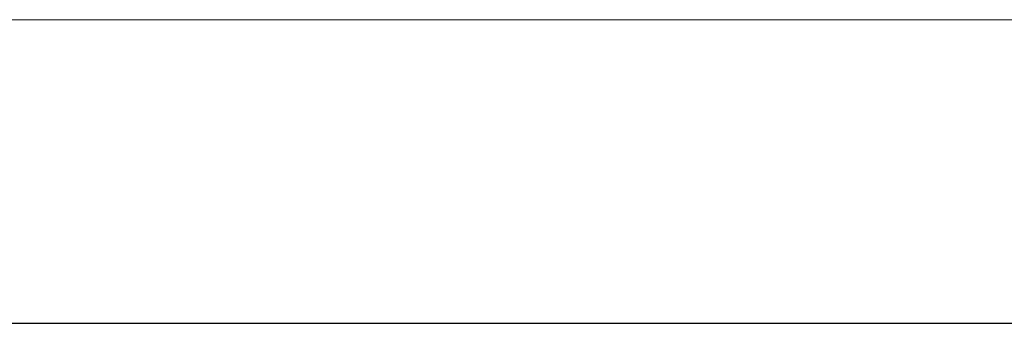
# Model space of a CAD drawing. Extents: x -723047 to -356759, y -30024 to 53940.
# Tile 74 of 121: x -610986 to -610922, y -1100 to -1080. Entities that reach past the tile are written whole.
import ezdxf

# ---------------------------------------------------------------- set-up
doc = ezdxf.new("R2010")
doc.units = 0
doc.header["$MEASUREMENT"] = 0
for name, color, linetype, lineweight in [('INWENT DACH_Nr_Pióra__21', 7, 'Continuous', 9), ('INWENT KONST. DREWNIANA_Nr_Pióra__1', 7, 'Continuous', 25), ('INWENT WYMIARY_Nr_Pióra__21', 7, 'Continuous', 9)]:
    doc.layers.add(name, color=color, linetype=linetype, lineweight=lineweight)
doc.layers.add('INWENT WYMIARY', color=7, linetype='Continuous')

# ---------------------------------------------------------------- blocks, each defined once
blk = doc.blocks.new('Wymiary_184', base_point=(-611086.317, -1079.615))
at = {"layer": 'INWENT WYMIARY_Nr_Pióra__21', "linetype": 'Continuous'}
blk.add_line((-611086.317, -1079.615), (-610966.317, -1079.615), dxfattribs=at)

msp = doc.modelspace()

# ---------------------------------------------------------------- linework, layer by layer
at = {"layer": 'INWENT DACH_Nr_Pióra__21', "linetype": 'Continuous'}
msp.add_line((-611160.186, -1079.615), (-610650.186, -1079.615), dxfattribs=at)
at = {"layer": 'INWENT KONST. DREWNIANA_Nr_Pióra__1', "linetype": 'Continuous'}
msp.add_line((-611030.186, -1099.615), (-610680.186, -1099.615), dxfattribs=at)

# ---------------------------------------------------------------- block references
at = {"layer": 'INWENT WYMIARY', "linetype": 'Continuous'}
msp.add_blockref('Wymiary_184', (-611086.317, -1079.615), dxfattribs=at)

doc.saveas('drawing.dxf')
